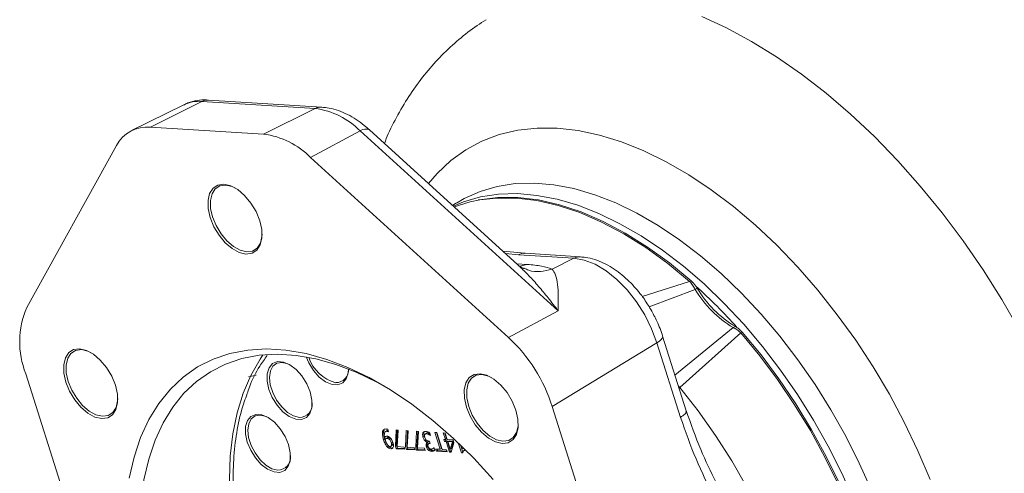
# Model space of a CAD drawing. Header units: inches. Extents: x 0.3 to 33.9, y 0.2 to 21.7.
# Tile 16 of 18: x 27.4 to 30.2, y 18.2 to 19.5. Entities that reach past the tile are written whole.
import ezdxf

# ---------------------------------------------------------------- set-up
doc = ezdxf.new("R2010")
doc.units = ezdxf.units.IN
doc.header["$MEASUREMENT"] = 0

msp = doc.modelspace()

# ---------------------------------------------------------------- linework, layer by layer
at = {"color": 7, "linetype": 'Continuous', "lineweight": 15}
for p, q in [((27.8743, 19.2285), (27.7255, 19.1549)), ((27.9257, 19.238), (27.779, 19.1648)), ((28.2486, 19.2179), (27.9257, 19.238)), ((28.2674, 19.2218), (27.9445, 19.242)), ((28.2486, 19.2179), (28.1019, 19.1447)), ((27.779, 19.1648), (28.1019, 19.1447)), ((28.3774, 19.1539), (28.2359, 19.0781)), ((28.9416, 18.6404), (28.3774, 19.1539)), ((28.8267, 18.7718), (28.4039, 19.1567)), ((27.4265, 18.6502), (27.6826, 19.1126)), ((28.2359, 19.0781), (28.8, 18.5646)), ((28.65, 18.9474), (28.6405, 18.9413)), ((28.8464, 18.8047), (28.7833, 18.8113)), ((29.0049, 18.7948), (28.8469, 18.8047)), ((28.9861, 18.7909), (28.8281, 18.8007)), ((28.9861, 18.7909), (28.9239, 18.7598)), ((29.3161, 18.7247), (29.3201, 18.7265)), ((29.3319, 18.7019), (29.3379, 18.7053)), ((28.9416, 18.6404), (28.8, 18.5646)), ((29.4401, 18.593), (29.4465, 18.596)), ((29.4622, 18.5776), (29.4661, 18.5795)), ((29.3065, 18.3557), (29.2392, 18.5686)), ((29.4622, 18.5776), (29.2885, 18.4223)), ((29.2229, 18.5494), (28.9246, 18.3675)), ((29.2901, 18.3368), (29.2229, 18.5494)), ((27.6519, 17.739), (27.4239, 18.4611)), ((28.0807, 18.4569), (28.0587, 18.452)), ((28.9246, 18.3675), (29.1526, 17.6455)), ((28.4451, 18.3004), (28.4441, 18.2978)), ((28.4522, 18.2974), (28.4557, 18.2994)), ((28.4577, 18.2956), (28.4555, 18.3027)), ((28.4566, 18.2993), (28.4557, 18.2994)), ((28.4794, 18.3009), (28.4773, 18.2554)), ((28.4849, 18.3005), (28.4794, 18.3009)), ((28.4828, 18.3007), (28.4808, 18.2574)), ((28.4825, 18.2533), (28.4849, 18.3005)), ((28.5085, 18.2991), (28.5064, 18.2536)), ((28.514, 18.2987), (28.5085, 18.2991)), ((28.5119, 18.2988), (28.5099, 18.2556)), ((28.5115, 18.2515), (28.514, 18.2987)), ((28.4405, 18.2958), (28.4441, 18.2978)), ((28.4435, 18.2731), (28.447, 18.2751)), ((28.4466, 18.2798), (28.4502, 18.2819)), ((28.4482, 18.295), (28.4478, 18.2948)), ((28.4509, 18.2826), (28.4502, 18.2819)), ((28.4541, 18.2782), (28.4506, 18.2762)), ((28.4543, 18.2771), (28.4578, 18.2792)), ((28.4575, 18.2956), (28.4577, 18.2957)), ((28.4575, 18.2956), (28.4577, 18.2956)), ((28.4598, 18.2749), (28.4633, 18.277)), ((28.5375, 18.2972), (28.5355, 18.2518)), ((28.5431, 18.2969), (28.5375, 18.2972)), ((28.541, 18.297), (28.539, 18.2538)), ((28.5406, 18.2497), (28.5431, 18.2969)), ((28.5556, 18.2923), (28.5591, 18.2943)), ((28.5561, 18.2802), (28.5596, 18.2822)), ((28.5607, 18.2962), (28.5591, 18.2943)), ((28.562, 18.2699), (28.5655, 18.2719)), ((28.5665, 18.2917), (28.5629, 18.2896)), ((28.5659, 18.2904), (28.5694, 18.2924)), ((28.5777, 18.285), (28.5752, 18.2927)), ((28.5773, 18.285), (28.5776, 18.2852)), ((28.5773, 18.285), (28.5777, 18.285)), ((28.5952, 18.2936), (28.59, 18.294)), ((28.59, 18.294), (28.6052, 18.2457)), ((28.5943, 18.2937), (28.6088, 18.2478)), ((28.6104, 18.2454), (28.5952, 18.2936)), ((28.6191, 18.2922), (28.6141, 18.2925)), ((28.6141, 18.2925), (28.62, 18.2737)), ((28.62, 18.2737), (28.6154, 18.274)), ((28.6154, 18.274), (28.6173, 18.2681)), ((28.6183, 18.2922), (28.6235, 18.2757)), ((28.625, 18.2734), (28.6191, 18.2922)), ((28.6197, 18.2737), (28.6208, 18.2701)), ((28.62, 18.2737), (28.6235, 18.2757)), ((28.6421, 18.2723), (28.625, 18.2734)), ((28.6445, 18.2646), (28.6421, 18.2723)), ((28.4541, 18.2525), (28.4576, 18.2546)), ((28.4643, 18.2471), (28.4678, 18.2491)), ((28.4651, 18.2548), (28.4686, 18.2569)), ((28.4654, 18.2652), (28.469, 18.2673)), ((28.4678, 18.2491), (28.4696, 18.2495)), ((28.4773, 18.2554), (28.4808, 18.2574)), ((28.4773, 18.2554), (28.4799, 18.2472)), ((28.4799, 18.2472), (28.4834, 18.2492)), ((28.4799, 18.2472), (28.5045, 18.2457)), ((28.4808, 18.2574), (28.4834, 18.2492)), ((28.5025, 18.2521), (28.4825, 18.2533)), ((28.4834, 18.2492), (28.5038, 18.248)), ((28.5045, 18.2457), (28.5025, 18.2521)), ((28.5064, 18.2536), (28.5099, 18.2556)), ((28.5064, 18.2536), (28.509, 18.2454)), ((28.509, 18.2454), (28.5125, 18.2474)), ((28.509, 18.2454), (28.5336, 18.2438)), ((28.5099, 18.2556), (28.5125, 18.2474)), ((28.5315, 18.2503), (28.5115, 18.2515)), ((28.5125, 18.2474), (28.5328, 18.2462)), ((28.5336, 18.2438), (28.5315, 18.2503)), ((28.5355, 18.2518), (28.539, 18.2538)), ((28.5355, 18.2518), (28.5381, 18.2436)), ((28.5381, 18.2436), (28.5416, 18.2456)), ((28.5381, 18.2436), (28.5626, 18.242)), ((28.539, 18.2538), (28.5416, 18.2456)), ((28.5606, 18.2485), (28.5406, 18.2497)), ((28.5416, 18.2456), (28.5619, 18.2443)), ((28.5626, 18.242), (28.5606, 18.2485)), ((28.5652, 18.2537), (28.5687, 18.2557)), ((28.5683, 18.266), (28.5718, 18.2681)), ((28.5683, 18.266), (28.5685, 18.2655)), ((28.5685, 18.2655), (28.572, 18.2675)), ((28.5724, 18.2617), (28.5717, 18.2613)), ((28.5718, 18.2681), (28.572, 18.2675)), ((28.5718, 18.2434), (28.5754, 18.2454)), ((28.575, 18.2688), (28.5728, 18.2689)), ((28.5752, 18.2633), (28.5741, 18.2627)), ((28.5769, 18.2627), (28.575, 18.2688)), ((28.5752, 18.2632), (28.5765, 18.2641)), ((28.5752, 18.2628), (28.5769, 18.2627)), ((28.5844, 18.2475), (28.5878, 18.2494)), ((28.5876, 18.2503), (28.5872, 18.2503)), ((28.59, 18.2425), (28.5876, 18.2503)), ((28.5922, 18.2465), (28.5943, 18.2401)), ((28.6052, 18.2457), (28.5922, 18.2465)), ((28.5978, 18.2421), (28.5965, 18.2463)), ((28.6052, 18.2457), (28.6088, 18.2478)), ((28.6234, 18.2446), (28.6104, 18.2454)), ((28.6173, 18.2681), (28.6208, 18.2701)), ((28.6173, 18.2681), (28.6219, 18.2678)), ((28.6208, 18.2701), (28.6254, 18.2698)), ((28.6219, 18.2678), (28.6254, 18.2698)), ((28.6219, 18.2678), (28.6313, 18.2377)), ((28.6254, 18.2381), (28.6234, 18.2446)), ((28.6254, 18.2698), (28.6349, 18.2398)), ((28.6269, 18.2675), (28.6304, 18.2695)), ((28.6336, 18.2461), (28.6269, 18.2675)), ((28.6269, 18.2675), (28.6399, 18.2666)), ((28.6432, 18.2687), (28.6304, 18.2695)), ((28.6399, 18.2666), (28.6336, 18.2461)), ((28.6336, 18.2461), (28.6371, 18.2481)), ((28.6361, 18.2375), (28.6445, 18.2646)), ((28.6371, 18.2481), (28.6433, 18.2684)), ((28.6433, 18.2686), (28.6399, 18.2666)), ((28.6567, 18.264), (28.6657, 18.2354)), ((28.6627, 18.2583), (28.6693, 18.2375)), ((28.6667, 18.2478), (28.6637, 18.2573)), ((28.6738, 18.2473), (28.6667, 18.2478)), ((28.6747, 18.2431), (28.6712, 18.2411)), ((28.6753, 18.2423), (28.6738, 18.2473)), ((28.581, 18.2398), (28.5845, 18.2418)), ((28.5978, 18.2421), (28.5943, 18.2401)), ((28.5943, 18.2401), (28.6254, 18.2381)), ((28.5978, 18.2421), (28.6247, 18.2404)), ((28.6313, 18.2377), (28.6349, 18.2398)), ((28.6313, 18.2377), (28.6361, 18.2375)), ((28.6349, 18.2398), (28.6368, 18.2397)), ((28.6657, 18.2354), (28.6693, 18.2375)), ((28.6657, 18.2354), (28.6697, 18.2352))]:
    msp.add_line(p, q, dxfattribs=at)
at = {"color": 8, "linetype": 'Continuous', "lineweight": 15}
for p, q in [((28.8281, 18.8007), (28.7912, 18.8042)), ((28.8234, 18.7748), (28.8535, 18.7729)), ((28.8535, 18.7729), (28.8313, 18.7677)), ((29.1813, 18.6813), (29.3161, 18.7248)), ((29.2005, 18.6524), (29.3319, 18.702)), ((29.4401, 18.593), (29.2743, 18.4574)), ((29.2885, 18.4223), (29.2844, 18.4254)), ((29.2885, 18.4223), (29.2864, 18.4193)), ((28.5752, 18.2628), (28.5766, 18.2636))]:
    msp.add_line(p, q, dxfattribs=at)
at = {"color": 8, "linetype": 'Continuous', "lineweight": 15, "flags": 128}
for points in [[(30.2566, 18.5852), (30.2062, 18.6726), (30.1524, 18.7578), (30.0955, 18.8404), (30.0359, 18.9201), (29.9737, 18.9964), (29.9092, 19.069), (29.8428, 19.1375), (29.7748, 19.2017), (29.7055, 19.2613), (29.6351, 19.3159), (29.5642, 19.3653), (29.4928, 19.4093), (29.4215, 19.4476), (29.3505, 19.4802)], [(30.0019, 18.1591), (29.967, 18.2415), (29.9281, 18.3229), (29.8854, 18.4029), (29.8391, 18.481), (29.7896, 18.5567), (29.7371, 18.6297), (29.6819, 18.6994), (29.6244, 18.7655), (29.5648, 18.8276), (29.5036, 18.8853), (29.4411, 18.9383), (29.3777, 18.9862), (29.3137, 19.0289), (29.2495, 19.0659), (29.1855, 19.0972), (29.1221, 19.1225), (29.0596, 19.1417), (28.9984, 19.1546), (28.9388, 19.1613), (28.8813, 19.1616), (28.8261, 19.1556), (28.7736, 19.1433), (28.7241, 19.1247), (28.6778, 19.1), (28.6351, 19.0693), (28.5962, 19.0328), (28.5715, 19.0041)], [(28.6513, 18.9482), (28.6738, 18.9613), (28.7193, 18.9815), (28.7679, 18.9956), (28.8192, 19.0035), (28.873, 19.005), (28.9289, 19.0003), (28.9865, 18.9892), (29.0455, 18.972), (29.1055, 18.9486), (29.166, 18.9193), (29.2268, 18.8842), (29.2874, 18.8436), (29.3473, 18.7977), (29.4063, 18.7469), (29.4639, 18.6914), (29.5198, 18.6316), (29.5736, 18.568), (29.625, 18.5008), (29.6736, 18.4307), (29.719, 18.3579), (29.7611, 18.283), (29.7995, 18.2065), (29.8341, 18.1288)], [(29.7841, 18.1006), (29.7497, 18.1781), (29.7113, 18.2544), (29.6694, 18.3291), (29.624, 18.4018), (29.5755, 18.4718), (29.5243, 18.5388), (29.4706, 18.6023), (29.4148, 18.6619), (29.3573, 18.7173), (29.2985, 18.768), (29.2387, 18.8138), (29.1782, 18.8543), (29.1176, 18.8893), (29.0572, 18.9185), (28.9974, 18.9418), (28.9385, 18.9591), (28.881, 18.9701), (28.8252, 18.9749), (28.7716, 18.9733), (28.7203, 18.9655), (28.6719, 18.9514), (28.6427, 18.9393)], [(28.7183, 18.9571), (28.7653, 18.9624), (28.8218, 18.9623), (28.8805, 18.9553), (28.941, 18.9415), (29.0028, 18.921), (29.0654, 18.8939), (29.1285, 18.8605), (29.1916, 18.821), (29.2543, 18.7756), (29.3161, 18.7248)], [(29.2392, 18.5686), (29.2395, 18.5666), (29.2382, 18.5628), (29.235, 18.5585), (29.2298, 18.554), (29.2229, 18.5494)], [(29.2885, 18.4223), (29.3405, 18.3553), (29.3899, 18.2852), (29.4361, 18.2124), (29.4791, 18.1375), (29.5184, 18.0608), (29.5539, 17.9829), (29.5853, 17.9042), (29.6124, 17.8254), (29.635, 17.7468), (29.653, 17.669), (29.6663, 17.5924), (29.6748, 17.5177), (29.6784, 17.4452), (29.6772, 17.3754), (29.671, 17.3087), (29.6617, 17.2536)]]:
    msp.add_lwpolyline(points, dxfattribs=at)
at = {"color": 7, "linetype": 'Continuous', "lineweight": 15, "flags": 128}
for points in [[(28.0516, 18.8026), (28.0688, 18.8049), (28.0827, 18.8137), (28.0923, 18.8287), (28.097, 18.8486), (28.0965, 18.8722), (28.0907, 18.8978), (28.0802, 18.9238), (28.0656, 18.9482), (28.0478, 18.9696), (28.0282, 18.9863), (28.0081, 18.9973), (27.9887, 19.0019), (27.9715, 18.9996), (27.9577, 18.9907), (27.948, 18.9758), (27.9434, 18.9559), (27.9439, 18.9323), (27.9496, 18.9066), (27.9602, 18.8807), (27.9748, 18.8562), (27.9925, 18.8349), (28.0122, 18.8181), (28.0323, 18.8071), (28.0516, 18.8026)], [(27.9564, 18.9085), (27.9509, 18.9329), (27.9504, 18.9554), (27.9549, 18.9745), (27.9641, 18.9887), (27.9773, 18.9972), (27.9937, 18.9993), (28.0121, 18.995), (28.022, 18.9904)], [(29.3201, 18.7265), (29.2584, 18.7774), (29.1958, 18.8227), (29.1327, 18.8622), (29.0697, 18.8956), (29.0071, 18.9226), (28.9454, 18.9431), (28.8849, 18.9569), (28.8263, 18.9639), (28.7698, 18.964), (28.7158, 18.9574), (28.7132, 18.9569)], [(28.0974, 18.8597), (28.097, 18.8531), (28.0926, 18.8341), (28.0834, 18.8198), (28.0701, 18.8113), (28.0537, 18.8092), (28.0353, 18.8135), (28.0161, 18.824), (27.9973, 18.84), (27.9804, 18.8604), (27.9665, 18.8837), (27.9564, 18.9085)], [(29.2229, 18.5494), (29.2078, 18.5897), (29.1881, 18.6291), (29.1645, 18.6664), (29.1377, 18.7004), (29.1085, 18.7302), (29.0778, 18.7548), (29.0465, 18.7734), (29.0157, 18.7856), (28.9861, 18.7909)], [(29.8565, 17.3432), (29.8705, 17.4038), (29.8797, 17.4683), (29.8838, 17.5363), (29.8831, 17.6074), (29.8773, 17.6809), (29.8667, 17.7566), (29.8511, 17.8338), (29.8309, 17.9121), (29.806, 17.991), (29.7766, 18.0698), (29.743, 18.1482), (29.7054, 18.2256), (29.6639, 18.3014), (29.619, 18.3752), (29.5708, 18.4464), (29.5197, 18.5147), (29.4661, 18.5795)], [(29.4622, 18.5776), (29.5159, 18.5127), (29.567, 18.4444), (29.6152, 18.373), (29.6602, 18.2992), (29.7017, 18.2233), (29.7393, 18.1459), (29.773, 18.0675), (29.8023, 17.9886), (29.8273, 17.9097), (29.8476, 17.8313), (29.8631, 17.754), (29.8738, 17.6783), (29.8795, 17.6046), (29.8803, 17.5335), (29.8761, 17.4655), (29.867, 17.4009), (29.853, 17.3402)], [(27.5382, 18.4373), (27.5488, 18.4114), (27.5634, 18.3869), (27.5812, 18.3656), (27.6008, 18.3488), (27.6209, 18.3378), (27.6403, 18.3333), (27.6575, 18.3355), (27.6713, 18.3444), (27.6809, 18.3594), (27.6856, 18.3793), (27.6851, 18.4029), (27.6794, 18.4285), (27.6688, 18.4545), (27.6542, 18.4789), (27.6364, 18.5003), (27.6168, 18.517), (27.5967, 18.528), (27.5773, 18.5326), (27.5602, 18.5303), (27.5463, 18.5214), (27.5367, 18.5065), (27.532, 18.4865), (27.5325, 18.463), (27.5382, 18.4373)], [(27.545, 18.4392), (27.5395, 18.4636), (27.539, 18.4861), (27.5435, 18.5052), (27.5527, 18.5194), (27.5659, 18.5279), (27.5823, 18.53), (27.6008, 18.5257), (27.6106, 18.5211)], [(28.7566, 18.1597), (28.7009, 18.2203), (28.6434, 18.2765), (28.5843, 18.3279), (28.5243, 18.3742), (28.4636, 18.415), (28.4027, 18.4501), (28.342, 18.4791), (28.2819, 18.502), (28.223, 18.5185), (28.1655, 18.5285), (28.1098, 18.532), (28.0565, 18.5289), (28.0058, 18.5192), (27.958, 18.5031), (27.9136, 18.4806), (27.8729, 18.4518), (27.836, 18.4171), (27.8034, 18.3766), (27.7751, 18.3306), (27.7514, 18.2795), (27.7326, 18.2235), (27.7186, 18.1631)], [(27.7819, 17.7421), (27.7662, 17.817), (27.7552, 17.8904), (27.7492, 17.9618), (27.7481, 18.0306), (27.7519, 18.0965), (27.7607, 18.159), (27.7743, 18.2176), (27.7926, 18.2719), (27.8156, 18.3215), (27.843, 18.3661), (27.8747, 18.4054), (27.9105, 18.4391), (27.9501, 18.467), (27.9932, 18.4888), (28.0395, 18.5044), (28.0887, 18.5138), (28.1405, 18.5168), (28.1945, 18.5135), (28.2503, 18.5037), (28.3075, 18.4877), (28.3658, 18.4656), (28.4247, 18.4374), (28.445, 18.4263)], [(28.1, 18.515), (28.0916, 18.5026), (28.0652, 18.4565), (28.0435, 18.4054), (28.0264, 18.3498), (28.0141, 18.2899), (28.0067, 18.2263), (28.0042, 18.1594), (28.0068, 18.0896), (28.0142, 18.0174), (28.0266, 17.9433), (28.0437, 17.8679), (28.0656, 17.7917)], [(28.117, 18.4167), (28.1267, 18.3932), (28.1405, 18.3713), (28.157, 18.3528), (28.1751, 18.3391), (28.1933, 18.3315), (28.21, 18.3304), (28.224, 18.3361), (28.234, 18.348), (28.2393, 18.3651), (28.2395, 18.3862), (28.2345, 18.4094), (28.2247, 18.4329), (28.211, 18.4549), (28.1944, 18.4734), (28.1763, 18.4871), (28.1581, 18.4947), (28.1414, 18.4957), (28.1275, 18.4901), (28.1174, 18.4782), (28.1121, 18.461), (28.112, 18.44), (28.117, 18.4167)], [(28.2228, 18.5093), (28.2303, 18.4923), (28.244, 18.4704), (28.2606, 18.4518), (28.2787, 18.4382), (28.2969, 18.4305), (28.3136, 18.4295), (28.3275, 18.4351), (28.3376, 18.447), (28.3429, 18.4642), (28.3436, 18.475)], [(28.204, 18.3367), (28.1874, 18.3408), (28.1701, 18.351), (28.1535, 18.3664), (28.139, 18.3857), (28.1278, 18.4074), (28.1208, 18.4297), (28.1185, 18.4509), (28.1211, 18.4691), (28.1284, 18.483), (28.1398, 18.4914), (28.1545, 18.4936), (28.1711, 18.4894), (28.1775, 18.4863)], [(27.686, 18.3904), (27.6857, 18.3838), (27.6812, 18.3648), (27.672, 18.3505), (27.6588, 18.342), (27.6424, 18.3399), (27.6239, 18.3442), (27.6047, 18.3547), (27.586, 18.3707), (27.569, 18.3911), (27.5551, 18.4144), (27.545, 18.4392)], [(28.6799, 18.3661), (28.6904, 18.3402), (28.7051, 18.3157), (28.7228, 18.2944), (28.7424, 18.2777), (28.7626, 18.2666), (28.7819, 18.2621), (28.7991, 18.2644), (28.813, 18.2733), (28.8226, 18.2882), (28.8273, 18.3081), (28.8267, 18.3317), (28.821, 18.3573), (28.8104, 18.3833), (28.7958, 18.4078), (28.7781, 18.4291), (28.7585, 18.4458), (28.7383, 18.4568), (28.719, 18.4614), (28.7018, 18.4591), (28.6879, 18.4502), (28.6783, 18.4353), (28.6736, 18.4154), (28.6741, 18.3918), (28.6799, 18.3661)], [(28.8277, 18.3192), (28.8273, 18.3126), (28.8228, 18.2936), (28.8136, 18.2793), (28.8004, 18.2709), (28.784, 18.2687), (28.7655, 18.273), (28.7463, 18.2835), (28.7276, 18.2995), (28.7107, 18.3199), (28.6967, 18.3432), (28.6866, 18.368), (28.6812, 18.3924), (28.6807, 18.415), (28.6851, 18.434), (28.6943, 18.4482), (28.7075, 18.4567), (28.7239, 18.4589), (28.7239, 18.4589)], [(28.7239, 18.4589), (28.7424, 18.4545), (28.7522, 18.4499)], [(28.0552, 18.2663), (28.065, 18.2428), (28.0787, 18.2209), (28.0953, 18.2023), (28.1134, 18.1887), (28.1316, 18.181), (28.1483, 18.18), (28.1623, 18.1857), (28.1723, 18.1975), (28.1776, 18.2147), (28.1778, 18.2358), (28.1728, 18.259), (28.163, 18.2825), (28.1493, 18.3045), (28.1327, 18.323), (28.1146, 18.3366), (28.0964, 18.3443), (28.0797, 18.3453), (28.0658, 18.3397), (28.0557, 18.3278), (28.0504, 18.3106), (28.0502, 18.2896), (28.0552, 18.2663)], [(28.1423, 18.1863), (28.1257, 18.1904), (28.1084, 18.2006), (28.0918, 18.216), (28.0773, 18.2353), (28.0661, 18.257), (28.059, 18.2793), (28.0567, 18.3004), (28.0594, 18.3187), (28.0667, 18.3326), (28.0781, 18.3409), (28.0928, 18.3431), (28.1094, 18.339), (28.1158, 18.3359)]]:
    msp.add_lwpolyline(points, dxfattribs=at)
at = {"color": 7, "linetype": 'Continuous', "lineweight": 15}
for centre, radius, start, end in [((27.9177, 19.1379), 0.1004, 85.4295, 115.6056), ((28.2192, 18.997), 0.2228, 44.7377, 82.4054), ((27.7699, 19.0665), 0.0987, 84.6934, 152.1689), ((28.0713, 18.915), 0.2317, 44.7377, 82.4054), ((28.7825, 18.5825), 0.38, 99.7245, 111.1628), ((29.6034, 18.8635), 0.316, 210.747, 238.8608), ((28.3157, 17.5823), 1.5203, 41.6467, 47.9611), ((29.6105, 18.8675), 0.3172, 210.747, 238.8608), ((27.656, 18.5525), 0.2494, 156.9221, 201.4907), ((28.4862, 18.2283), 0.46, 17.6178, 46.9786), ((28.3353, 18.5423), 0.1101, 198.243, 255.3921), ((28.308, 18.4715), 0.0357, 269.3838, 5.2582), ((28.2042, 18.3729), 0.0362, 269.777, 8.0764), ((28.1425, 18.2225), 0.0362, 269.777, 8.0764)]:
    msp.add_arc(centre, radius, start, end, dxfattribs=at)
at = {"color": 8, "linetype": 'Continuous', "lineweight": 15}
for centre, radius, start, end in [((27.9423, 19.2056), 0.0364, 86.6449, 117.1647), ((28.2652, 19.1855), 0.0364, 86.5689, 117.1657), ((28.3928, 19.135), 0.0244, 63.0813, 129.2475), ((29.0027, 18.7585), 0.0364, 86.5265, 117.1662)]:
    msp.add_arc(centre, radius, start, end, dxfattribs=at)
at = {"color": 7, "linetype": 'Continuous', "lineweight": 15}
for points, knots in [([(28.7362, 19.4708), (28.7276, 19.4655), (28.7002, 19.4488), (28.6578, 19.415), (28.6092, 19.3702), (28.5647, 19.3204), (28.5243, 19.2664), (28.4883, 19.2079), (28.4621, 19.1583), (28.4497, 19.1274), (28.4461, 19.1183)], [0, 0, 0, 0, 0.066052, 0.208871, 0.351865, 0.49569, 0.640969, 0.788265, 0.938044, 1, 1, 1, 1]), ([(27.9445, 19.2416), (27.9426, 19.2418), (27.9318, 19.2432), (27.912, 19.2409), (27.89, 19.2362), (27.8782, 19.2298), (27.8743, 19.2276)], [0, 0, 0, 0, 0.077395, 0.444996, 0.814891, 1, 1, 1, 1]), ([(28.4037, 19.1565), (28.3987, 19.161), (28.3864, 19.1721), (28.3655, 19.1871), (28.3409, 19.2014), (28.3152, 19.2124), (28.2905, 19.2196), (28.2745, 19.2209), (28.2674, 19.2214)], [0, 0, 0, 0, 0.120765, 0.297439, 0.479099, 0.664419, 0.851708, 1, 1, 1, 1]), ([(29.2057, 18.6442), (29.1988, 18.6555), (29.189, 18.6715), (29.1725, 18.6933), (29.1575, 18.7109), (29.1386, 18.7301), (29.1178, 18.748), (29.0952, 18.764), (29.071, 18.7775), (29.0457, 18.7875), (29.0235, 18.7934), (29.0098, 18.794), (29.0049, 18.7943)], [0, 0, 0, 0, 0.1397239, 0.1969314, 0.2912907, 0.3884445, 0.4920359, 0.5995298, 0.7100878, 0.8227965, 0.9365585, 1, 1, 1, 1]), ([(28.8266, 18.7717), (28.8279, 18.7706), (28.8294, 18.7695), (28.8308, 18.7681), (28.8309, 18.7679)], [0, 0, 0, 0, 0.900693, 1, 1, 1, 1]), ([(28.8449, 18.7608), (28.8411, 18.7626), (28.8339, 18.7662), (28.8319, 18.7674), (28.8309, 18.768)], [0, 0, 0, 0, 0.5225205, 1, 1, 1, 1]), ([(28.8535, 18.7729), (28.8678, 18.7717), (28.8958, 18.7693), (28.9146, 18.7629), (28.9238, 18.7598)], [0, 0, 0, 0, 0.51101, 1, 1, 1, 1]), ([(28.9239, 18.7598), (28.9277, 18.7548), (28.9355, 18.7445), (28.9401, 18.7165), (28.9422, 18.6823), (28.9418, 18.6544), (28.9416, 18.6404)], [0, 0, 0, 0, 0.23813, 0.485883, 0.741531, 1, 1, 1, 1]), ([(29.3319, 18.702), (29.3296, 18.7062), (29.3249, 18.7147), (29.319, 18.7214), (29.3161, 18.7247)], [0, 0, 0, 0, 0.498106, 1, 1, 1, 1]), ([(29.3379, 18.7053), (29.3373, 18.7063), (29.3364, 18.7077), (29.3351, 18.7095), (29.3339, 18.7113), (29.3323, 18.7135), (29.3303, 18.7159), (29.3284, 18.7182), (29.3264, 18.7204), (29.3247, 18.7222), (29.3233, 18.7236), (29.3219, 18.7249), (29.3208, 18.7259), (29.3201, 18.7265)], [0, 0, 0, 0, 0.116189, 0.1744, 0.232388, 0.350011, 0.456674, 0.563337, 0.671107, 0.780339, 0.835052, 0.88958, 1, 1, 1, 1]), ([(29.2392, 18.5686), (29.2368, 18.5757), (29.2321, 18.5899), (29.2213, 18.6154), (29.2117, 18.6332), (29.2057, 18.6442)], [0, 0, 0, 0, 0.2753424, 0.5522062, 1, 1, 1, 1]), ([(29.4622, 18.5776), (29.4586, 18.5808), (29.4515, 18.5872), (29.4439, 18.5911), (29.4401, 18.593)], [0, 0, 0, 0, 0.501901, 1, 1, 1, 1]), ([(29.4661, 18.5795), (29.4654, 18.5803), (29.4643, 18.5815), (29.4629, 18.5831), (29.4614, 18.5846), (29.4596, 18.5863), (29.4574, 18.5882), (29.4553, 18.59), (29.4531, 18.5917), (29.4513, 18.593), (29.4498, 18.594), (29.4483, 18.5949), (29.4472, 18.5955), (29.4465, 18.596)], [0, 0, 0, 0, 0.1161439, 0.1743325, 0.2322988, 0.3498765, 0.4565614, 0.5632465, 0.6710389, 0.7802939, 0.835018, 0.8895579, 1, 1, 1, 1]), ([(28.0757, 17.7945), (28.065, 17.8312), (28.0433, 17.9059), (28.0233, 18.017), (28.0142, 18.1181), (28.0148, 18.2074), (28.0228, 18.2848), (28.0358, 18.3513), (28.0494, 18.3888), (28.055, 18.4044)], [0, 0, 0, 0, 0.161213, 0.327413, 0.498295, 0.631875, 0.765468, 0.90189, 1, 1, 1, 1]), ([(29.432, 18.0723), (29.4184, 18.0984), (29.3891, 18.1549), (29.3446, 18.2477), (29.3196, 18.3185), (29.3064, 18.356)], [0, 0, 0, 0, 0.288844, 0.622966, 1, 1, 1, 1]), ([(29.6756, 17.1158), (29.664, 17.1574), (29.6409, 17.2405), (29.6186, 17.3723), (29.6, 17.5058), (29.5798, 17.6389), (29.5492, 17.7669), (29.5023, 17.8843), (29.4455, 17.995), (29.3875, 18.1044), (29.3326, 18.2168), (29.3042, 18.2967), (29.2901, 18.3368)], [0, 0, 0, 0, 0.099089, 0.198015, 0.300299, 0.401301, 0.500176, 0.598906, 0.6986, 0.802088, 0.900899, 1, 1, 1, 1]), ([(28.4509, 18.3037), (28.4494, 18.3035), (28.4456, 18.303), (28.4421, 18.3), (28.4408, 18.2966), (28.4405, 18.2958)], [0, 0, 0, 0, 0.309904, 0.820011, 1, 1, 1, 1]), ([(28.4555, 18.3027), (28.4549, 18.3029), (28.4538, 18.3032), (28.4523, 18.3035), (28.4513, 18.3036), (28.4509, 18.3037)], [0, 0, 0, 0, 0.371892, 0.685452, 1, 1, 1, 1]), ([(28.4515, 18.2966), (28.4517, 18.2971), (28.4523, 18.2983), (28.4538, 18.2993), (28.4552, 18.2994), (28.4557, 18.2994)], [0, 0, 0, 0, 0.257977, 0.7224, 1, 1, 1, 1]), ([(28.4405, 18.2958), (28.4404, 18.2941), (28.4402, 18.2899), (28.4412, 18.2822), (28.4427, 18.2761), (28.4435, 18.2731)], [0, 0, 0, 0, 0.235004, 0.613004, 1, 1, 1, 1]), ([(28.4435, 18.2731), (28.4442, 18.2711), (28.4456, 18.2671), (28.4483, 18.2616), (28.451, 18.2566), (28.4531, 18.2539), (28.4541, 18.2525)], [0, 0, 0, 0, 0.279985, 0.559389, 0.776485, 1, 1, 1, 1]), ([(28.4441, 18.2978), (28.444, 18.2962), (28.4437, 18.2919), (28.4448, 18.2842), (28.4463, 18.2782), (28.447, 18.2751)], [0, 0, 0, 0, 0.235004, 0.613004, 1, 1, 1, 1]), ([(28.4466, 18.2798), (28.4463, 18.2818), (28.4454, 18.2863), (28.4463, 18.2919), (28.4482, 18.2957), (28.4503, 18.2973), (28.4517, 18.2974), (28.4522, 18.2974)], [0, 0, 0, 0, 0.226829, 0.533722, 0.768943, 0.913559, 1, 1, 1, 1]), ([(28.4535, 18.2831), (28.4523, 18.283), (28.4504, 18.2827), (28.4482, 18.2814), (28.4472, 18.2804), (28.4466, 18.2798)], [0, 0, 0, 0, 0.438016, 0.716593, 1, 1, 1, 1]), ([(28.447, 18.2751), (28.4478, 18.2731), (28.4492, 18.2691), (28.4518, 18.2637), (28.4545, 18.2587), (28.4566, 18.256), (28.4576, 18.2546)], [0, 0, 0, 0, 0.279985, 0.559389, 0.776485, 1, 1, 1, 1]), ([(28.4483, 18.2745), (28.4487, 18.2749), (28.4497, 18.2758), (28.4517, 18.2768), (28.4534, 18.277), (28.4543, 18.2771)], [0, 0, 0, 0, 0.257247, 0.624769, 1, 1, 1, 1]), ([(28.4493, 18.2711), (28.4491, 18.2716), (28.4489, 18.2724), (28.4486, 18.2735), (28.4484, 18.2742), (28.4483, 18.2745)], [0, 0, 0, 0, 0.394438, 0.697175, 1, 1, 1, 1]), ([(28.4566, 18.2565), (28.4561, 18.257), (28.454, 18.2598), (28.4515, 18.2649), (28.4499, 18.2693), (28.4493, 18.2711)], [0, 0, 0, 0, 0.131463, 0.642575, 1, 1, 1, 1]), ([(28.4522, 18.2974), (28.4528, 18.2973), (28.454, 18.2971), (28.4558, 18.2965), (28.4569, 18.2959), (28.4575, 18.2956)], [0, 0, 0, 0, 0.385298, 0.691068, 1, 1, 1, 1]), ([(28.462, 18.2794), (28.461, 18.2801), (28.4591, 18.2815), (28.4562, 18.2826), (28.4544, 18.283), (28.4535, 18.2831)], [0, 0, 0, 0, 0.349469, 0.670573, 1, 1, 1, 1]), ([(28.4578, 18.2792), (28.4572, 18.2791), (28.4559, 18.279), (28.4548, 18.2785), (28.4542, 18.2782)], [0, 0, 0, 0, 0.436331, 1, 1, 1, 1]), ([(28.4543, 18.2771), (28.4547, 18.2771), (28.4557, 18.2769), (28.4574, 18.2763), (28.4588, 18.2757), (28.4596, 18.275), (28.4598, 18.2749)], [0, 0, 0, 0, 0.27769, 0.554761, 0.916258, 1, 1, 1, 1]), ([(28.4633, 18.277), (28.4629, 18.2773), (28.4619, 18.278), (28.46, 18.2788), (28.4586, 18.279), (28.4578, 18.2792)], [0, 0, 0, 0, 0.214525, 0.560076, 1, 1, 1, 1]), ([(28.4598, 18.2749), (28.4603, 18.2744), (28.4618, 18.2727), (28.4638, 18.2693), (28.4649, 18.2665), (28.4654, 18.2652)], [0, 0, 0, 0, 0.197906, 0.624819, 1, 1, 1, 1]), ([(28.4706, 18.2652), (28.4699, 18.2669), (28.4687, 18.27), (28.4661, 18.2744), (28.4639, 18.2776), (28.4624, 18.279), (28.462, 18.2794)], [0, 0, 0, 0, 0.3330915, 0.5985071, 0.8909925, 1, 1, 1, 1]), ([(28.469, 18.2673), (28.4684, 18.2686), (28.4673, 18.2716), (28.4652, 18.275), (28.4637, 18.2766), (28.4633, 18.277)], [0, 0, 0, 0, 0.3974481, 0.8549408, 1, 1, 1, 1]), ([(28.5556, 18.2923), (28.5554, 18.2912), (28.5549, 18.2889), (28.5551, 18.2847), (28.5557, 18.2817), (28.5561, 18.2802)], [0, 0, 0, 0, 0.3166157, 0.6519004, 1, 1, 1, 1]), ([(28.5636, 18.2967), (28.5623, 18.2966), (28.5601, 18.2963), (28.5574, 18.2948), (28.5562, 18.2931), (28.5556, 18.2923)], [0, 0, 0, 0, 0.376414, 0.681837, 1, 1, 1, 1]), ([(28.5561, 18.2802), (28.5566, 18.2788), (28.5576, 18.2763), (28.5596, 18.2728), (28.5612, 18.2709), (28.562, 18.2699)], [0, 0, 0, 0, 0.3752983, 0.6810532, 1, 1, 1, 1]), ([(28.5591, 18.2943), (28.5589, 18.2932), (28.5585, 18.2909), (28.5586, 18.2868), (28.5593, 18.2838), (28.5596, 18.2822)], [0, 0, 0, 0, 0.316616, 0.6519, 1, 1, 1, 1]), ([(28.5596, 18.2822), (28.5602, 18.2808), (28.5612, 18.2783), (28.5632, 18.2748), (28.5647, 18.2729), (28.5655, 18.2719)], [0, 0, 0, 0, 0.375298, 0.681053, 1, 1, 1, 1]), ([(28.5615, 18.2793), (28.5612, 18.2806), (28.5606, 18.2834), (28.5606, 18.2862), (28.5609, 18.2875), (28.561, 18.2877)], [0, 0, 0, 0, 0.430746, 0.908883, 1, 1, 1, 1]), ([(28.561, 18.2877), (28.5611, 18.288), (28.5616, 18.2889), (28.5628, 18.2896), (28.5642, 18.2902), (28.5653, 18.2903), (28.5659, 18.2904)], [0, 0, 0, 0, 0.177541, 0.458527, 0.726313, 1, 1, 1, 1]), ([(28.5664, 18.2712), (28.566, 18.2715), (28.5648, 18.2728), (28.563, 18.2756), (28.562, 18.2781), (28.5615, 18.2793)], [0, 0, 0, 0, 0.147955, 0.570055, 1, 1, 1, 1]), ([(28.5752, 18.2927), (28.5742, 18.2932), (28.5718, 18.2945), (28.5679, 18.2959), (28.565, 18.2965), (28.5636, 18.2967)], [0, 0, 0, 0, 0.2399, 0.617396, 1, 1, 1, 1]), ([(28.5659, 18.2904), (28.5671, 18.2901), (28.5696, 18.2894), (28.5735, 18.2875), (28.576, 18.2858), (28.5773, 18.285)], [0, 0, 0, 0, 0.3400846, 0.6673756, 1, 1, 1, 1]), ([(28.5728, 18.2689), (28.5721, 18.269), (28.5706, 18.2693), (28.5685, 18.2699), (28.5671, 18.2708), (28.5664, 18.2712)], [0, 0, 0, 0, 0.36272, 0.677095, 1, 1, 1, 1]), ([(28.5665, 18.2916), (28.5669, 18.2919), (28.5678, 18.2923), (28.5689, 18.2924), (28.5694, 18.2924)], [0, 0, 0, 0, 0.479137, 1, 1, 1, 1]), ([(28.5694, 18.2924), (28.5707, 18.2921), (28.5729, 18.2916), (28.5751, 18.2904), (28.5761, 18.2899)], [0, 0, 0, 0, 0.576394, 1, 1, 1, 1]), ([(28.4541, 18.2525), (28.4549, 18.2519), (28.4565, 18.2504), (28.46, 18.2483), (28.4626, 18.2475), (28.4643, 18.2471)], [0, 0, 0, 0, 0.228432, 0.50187, 1, 1, 1, 1]), ([(28.4624, 18.2531), (28.4619, 18.2532), (28.4608, 18.2534), (28.4588, 18.2545), (28.4574, 18.2557), (28.4566, 18.2565)], [0, 0, 0, 0, 0.2835155, 0.5577856, 1, 1, 1, 1]), ([(28.4576, 18.2546), (28.4584, 18.2539), (28.4601, 18.2524), (28.4636, 18.2503), (28.4661, 18.2496), (28.4678, 18.2491)], [0, 0, 0, 0, 0.228432, 0.50187, 1, 1, 1, 1]), ([(28.4654, 18.2652), (28.4658, 18.2638), (28.4665, 18.2607), (28.4661, 18.2568), (28.4649, 18.2543), (28.4637, 18.2532), (28.4628, 18.2531), (28.4624, 18.2531)], [0, 0, 0, 0, 0.2478601, 0.5480542, 0.7718574, 0.9047912, 1, 1, 1, 1]), ([(28.4643, 18.2471), (28.4652, 18.2472), (28.467, 18.2475), (28.4695, 18.249), (28.4707, 18.2508), (28.4713, 18.2517)], [0, 0, 0, 0, 0.299819, 0.642541, 1, 1, 1, 1]), ([(28.4686, 18.2569), (28.469, 18.2579), (28.4698, 18.2599), (28.4699, 18.2636), (28.4692, 18.2662), (28.469, 18.2673)], [0, 0, 0, 0, 0.351379, 0.7401127, 1, 1, 1, 1]), ([(28.4713, 18.2517), (28.4715, 18.2528), (28.472, 18.2553), (28.4718, 18.2599), (28.471, 18.2634), (28.4706, 18.2652)], [0, 0, 0, 0, 0.2861822, 0.6363397, 1, 1, 1, 1]), ([(28.562, 18.2699), (28.5628, 18.2692), (28.5643, 18.268), (28.5665, 18.2668), (28.5677, 18.2663), (28.5683, 18.266)], [0, 0, 0, 0, 0.420154, 0.708418, 1, 1, 1, 1]), ([(28.5685, 18.2655), (28.568, 18.2652), (28.5666, 18.2645), (28.5653, 18.2615), (28.5646, 18.258), (28.5648, 18.2551), (28.5651, 18.2539), (28.5652, 18.2537)], [0, 0, 0, 0, 0.15329, 0.452243, 0.791694, 0.958563, 1, 1, 1, 1]), ([(28.5652, 18.2537), (28.5656, 18.2526), (28.5669, 18.2495), (28.5693, 18.2458), (28.5713, 18.2439), (28.5718, 18.2434)], [0, 0, 0, 0, 0.293136, 0.81474, 1, 1, 1, 1]), ([(28.5699, 18.2653), (28.5696, 18.2648), (28.5686, 18.2631), (28.5681, 18.26), (28.5683, 18.2571), (28.5686, 18.256), (28.5687, 18.2557)], [0, 0, 0, 0, 0.2380056, 0.710221, 0.9423559, 1, 1, 1, 1]), ([(28.5687, 18.2557), (28.5692, 18.2546), (28.5704, 18.2515), (28.5729, 18.2478), (28.5748, 18.2459), (28.5754, 18.2454)], [0, 0, 0, 0, 0.293136, 0.81474, 1, 1, 1, 1]), ([(28.5702, 18.2541), (28.5701, 18.2548), (28.5697, 18.2563), (28.5701, 18.2588), (28.5713, 18.2612), (28.5732, 18.2627), (28.5747, 18.2628), (28.5752, 18.2628)], [0, 0, 0, 0, 0.126632, 0.300321, 0.570985, 0.852807, 1, 1, 1, 1]), ([(28.5741, 18.2481), (28.5738, 18.2483), (28.5729, 18.2493), (28.5714, 18.2514), (28.5706, 18.2532), (28.5702, 18.2541)], [0, 0, 0, 0, 0.17866, 0.592528, 1, 1, 1, 1]), ([(28.5718, 18.2434), (28.5727, 18.2428), (28.5745, 18.2416), (28.5776, 18.2404), (28.5797, 18.24), (28.581, 18.2398)], [0, 0, 0, 0, 0.290575, 0.577606, 1, 1, 1, 1]), ([(28.5794, 18.2461), (28.5788, 18.2462), (28.5777, 18.2463), (28.576, 18.247), (28.5747, 18.2477), (28.5741, 18.2481)], [0, 0, 0, 0, 0.3241839, 0.6577458, 1, 1, 1, 1]), ([(28.5754, 18.2454), (28.5764, 18.2448), (28.5785, 18.2434), (28.5815, 18.2423), (28.5835, 18.242), (28.5845, 18.2418)], [0, 0, 0, 0, 0.331752, 0.662351, 1, 1, 1, 1]), ([(28.5844, 18.2475), (28.584, 18.2472), (28.5831, 18.2468), (28.5815, 18.2463), (28.5802, 18.2461), (28.5794, 18.2461)], [0, 0, 0, 0, 0.282675, 0.564968, 1, 1, 1, 1]), ([(28.581, 18.2398), (28.5819, 18.2398), (28.5838, 18.24), (28.5869, 18.2408), (28.5889, 18.2419), (28.59, 18.2425)], [0, 0, 0, 0, 0.2893677, 0.5770832, 1, 1, 1, 1]), ([(28.5872, 18.2503), (28.5869, 18.2499), (28.5863, 18.2492), (28.5854, 18.2482), (28.5847, 18.2477), (28.5844, 18.2475)], [0, 0, 0, 0, 0.369797, 0.684399, 1, 1, 1, 1]), ([(28.5845, 18.2418), (28.5855, 18.2419), (28.5874, 18.242), (28.5891, 18.2425), (28.59, 18.2428)], [0, 0, 0, 0, 0.501432, 1, 1, 1, 1]), ([(28.6697, 18.2352), (28.6696, 18.2359), (28.6694, 18.2372), (28.6697, 18.2392), (28.6709, 18.2411), (28.6729, 18.2423), (28.6747, 18.2423), (28.6753, 18.2423)], [0, 0, 0, 0, 0.141238, 0.281865, 0.496874, 0.797315, 1, 1, 1, 1])]:
    msp.add_open_spline(points, degree=3, knots=knots, dxfattribs=at)
at = {"color": 8, "linetype": 'Continuous', "lineweight": 15}
for points, knots in [([(28.8281, 18.8007), (28.8338, 18.8034), (28.8401, 18.8063), (28.8463, 18.8045), (28.8468, 18.8043)], [0, 0, 0, 0, 0.913253, 1, 1, 1, 1]), ([(28.8309, 18.7679), (28.84, 18.7591), (28.8588, 18.7409), (28.886, 18.7104), (28.9138, 18.6769), (28.9321, 18.6528), (28.9416, 18.6404)], [0, 0, 0, 0, 0.235831, 0.482646, 0.732003, 1, 1, 1, 1]), ([(28.9238, 18.7598), (28.9129, 18.757), (28.891, 18.7512), (28.8632, 18.7531), (28.8491, 18.7601), (28.8448, 18.7622)], [0, 0, 0, 0, 0.411563, 0.822933, 1, 1, 1, 1]), ([(28.055, 18.4044), (28.0571, 18.4107), (28.0664, 18.4394), (28.0852, 18.4764), (28.1048, 18.5034), (28.1121, 18.5134)], [0, 0, 0, 0, 0.149793, 0.682987, 1, 1, 1, 1]), ([(29.2901, 18.3368), (29.2945, 18.3398), (29.3033, 18.346), (29.3079, 18.3528), (29.306, 18.3551), (29.3055, 18.3557)], [0, 0, 0, 0, 0.4363834, 0.8727667, 1, 1, 1, 1])]:
    msp.add_open_spline(points, degree=3, knots=knots, dxfattribs=at)

doc.saveas('drawing.dxf')
